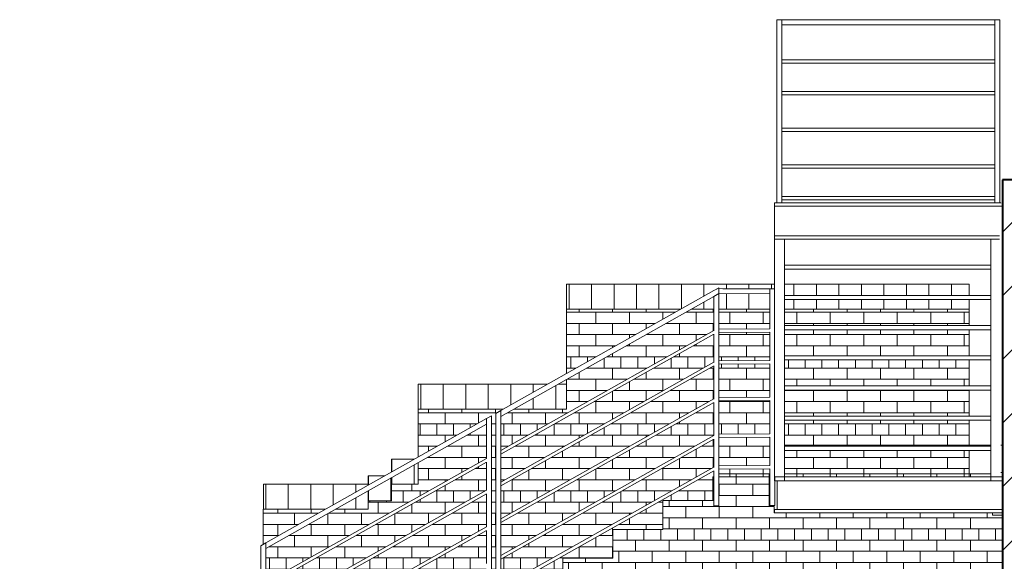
# Model space of a CAD drawing. Header units: millimetres. Extents: x 67877 to 166263, y -957 to 33454.
# Tile 26 of 98: x 71731 to 77641, y 4547 to 7796. Entities that reach past the tile are written whole.
import ezdxf

# ---------------------------------------------------------------- set-up
doc = ezdxf.new("R2010")
doc.units = ezdxf.units.MM
doc.linetypes.add('Wipeout_Contour', pattern=[1000, 0, -1000])
for name, color, linetype, lineweight in [('0_Nr_pióra__1', 7, 'Continuous', 13), ('0_Nr_pióra__102', 9, 'Continuous', 5), ('0_Nr_pióra__2', 8, 'Continuous', 5), ('0_Nr_pióra__61', 251, 'Continuous', 13), ('inw_schody zewnętrzne_Nr_pióra__1', 7, 'Continuous', 13), ('inw_schody zewnętrzne_Nr_pióra__2', 8, 'Continuous', 5), ('inw_schody zewnętrzne_Nr_pióra__27', 7, 'Continuous', 40)]:
    doc.layers.add(name, color=color, linetype=linetype, lineweight=lineweight)
doc.layers.add('inw_schody zewnętrzne', color=7, linetype='Continuous')

msp = doc.modelspace()

# ---------------------------------------------------------------- hatches: boundary and pattern name
at = {"layer": '0_Nr_pióra__102', "linetype": 'Continuous'}
h = msp.add_hatch(dxfattribs=at)
h.set_pattern_fill('Bloczki_ceramiczne_0004', color=256, style=0, pattern_type=2)
h.set_pattern_definition([(90, (75162.86, 6134.6), (-135, 0), [])])
h.paths.add_polyline_path([(75013.297, 6059.615), (77430.094, 6059.583), (77430.094, 6209.581), (75013.297, 6209.581)])
h = msp.add_hatch(dxfattribs=at)
h.set_pattern_fill('Cegła___wiązanie_pospoli_00', color=256, style=0, pattern_type=2)
h.set_pattern_definition([(0, (74686.48, 4701.155), (0, 67), []), (90, (74686.48, 4701.16), (-201, 0), [67, -67]), (90, (74786.98, 4768.16), (-201, 0), [67, -201, 67, -67]), (90, (74736.73, 4902.16), (-100.5, 0), [67, -335])])
h.paths.add_polyline_path([(71730.689, 4339.615), (71730.689, 3353.675), (73192.628, 3353.675), (73193.425, 3527.392), (73490.572, 3527.392), (73490.572, 3700.392), (73790.572, 3700.392), (73790.572, 3873.392), (74090.572, 3873.392), (74090.572, 4046.392), (74390.572, 4046.392), (74390.572, 4219.392), (74690.572, 4219.392), (74690.572, 4392.392), (74990.572, 4392.392), (74990.572, 4565.392), (75290.572, 4565.392), (75290.572, 4738.392), (75590.572, 4738.392), (75590.572, 4911.392), (75896.803, 4911.392), (75896.803, 5053.956), (77430.189, 5053.956), (77430.094, 6059.581), (76305.455, 6059.581), (76305.455, 5663.887), (76275.455, 5663.887), (76275.455, 6059.581), (75013.348, 6059.581), (75013.348, 5459.581), (74123.372, 5459.581), (74123.372, 5009.581), (73963.332, 5009.581), (73963.332, 4909.581), (73823.344, 4909.581), (73823.344, 4859.581), (73192.698, 4859.581), (73190.458, 4339.615)])
h = msp.add_hatch(dxfattribs=at)
h.set_pattern_fill('Bloczki_ceramiczne_0004', color=256, style=0, pattern_type=2)
h.set_pattern_definition([(90, (74272.88, 5534.56), (-135, 0), [])])
h.paths.add_polyline_path([(74123.32, 5609.546), (74123.32, 5459.581), (74993.42, 5459.581), (75013.348, 5459.581), (75013.348, 5609.546)])
h = msp.add_hatch(dxfattribs=at)
h.set_pattern_fill('Bloczki_ceramiczne_0004', color=256, style=0, pattern_type=2)
h.set_pattern_definition([(90, (73963.33, 5109.58), (-135, 0), [])])
h.paths.add_polyline_path([(73963.332, 5009.615), (74123.372, 5009.581), (74123.32, 5159.581), (73963.332, 5159.581)])
h = msp.add_hatch(dxfattribs=at)
h.set_pattern_fill('Bloczki_ceramiczne_0004', color=256, style=0, pattern_type=2)
h.set_pattern_definition([(90, (73823.34, 5034.96), (-135, 0), [])])
h.paths.add_polyline_path([(73823.344, 4909.615), (73963.332, 4909.615), (73963.332, 5059.581), (73823.344, 5059.581)])
h = msp.add_hatch(dxfattribs=at)
h.set_pattern_fill('Cegła___wiązanie_pospoli_00', color=256, style=0, pattern_type=2)
h.set_pattern_definition([(0, (75829.41, 4071.236), (0, 67), []), (90, (75829.4, 4071.24), (-201, 0), [67, -67]), (90, (75929.9, 4138.24), (-201, 0), [67, -201, 67, -67]), (90, (75879.66, 4272.24), (-100.5, 0), [67, -335])])
h.paths.add_polyline_path([(74019.7, 3873.392), (74285.619, 3681.97), (74285.619, 3069.742), (74305.675, 3069.742), (74305.675, 3667.93), (75160.23, 3069.742), (75160.23, 3759.581), (76260.195, 3759.581), (76260.195, 4359.581), (77630.187, 4359.581), (77630.126, 4823.519), (77570.455, 4823.519), (77570.455, 5072.73), (76320.455, 5072.73), (76320.455, 4838.956), (76259.02, 4838.956), (76259.31, 4876.258), (76229.001, 4875.969), (76229.001, 5072.73), (75926.805, 5072.73), (75926.572, 4879.504), (75896.496, 4879.216), (75896.496, 4911.392), (75590.457, 4911.392), (75590.457, 4738.392), (75290.457, 4738.392), (75290.457, 4565.392), (74990.457, 4565.392), (74990.457, 4392.392), (74690.457, 4392.392), (74690.457, 4219.392), (74617.711, 4219.392), (74617.711, 4039.962), (74587.711, 4039.962), (74587.689, 4219.392), (74562.326, 4219.392), (74562.339, 4039.962), (74532.306, 4039.962), (74532.306, 4219.392), (74390.457, 4219.392), (74390.457, 4046.392), (74090.457, 4046.392), (74090.457, 3873.392)])
h = msp.add_hatch(dxfattribs=at)
h.set_pattern_fill('Bloczki_ceramiczne_0004', color=256, style=0, pattern_type=2)
h.set_pattern_definition([(90, (73342.91, 4934.56), (-135, 0), [])])
h.paths.add_polyline_path([(73193.344, 5009.546), (73193.344, 4859.581), (73823.344, 4859.581), (73823.344, 5009.546)])

# ---------------------------------------------------------------- linework, layer by layer
at = {"layer": '0_Nr_pióra__2', "linetype": 'Continuous', "flags": 128}
for points in [[(75013.297, 6059.615), (77430.094, 6059.583), (77430.094, 6209.581), (75013.297, 6209.581)], [(74123.32, 5609.546), (74123.32, 5459.581), (74993.42, 5459.581), (75013.348, 5459.581), (75013.348, 5609.546)], [(73963.332, 5009.615), (74123.372, 5009.581), (74123.32, 5159.581), (73963.332, 5159.581)], [(73823.344, 4909.615), (73963.332, 4909.615), (73963.332, 5059.581), (73823.344, 5059.581)], [(73193.344, 5009.546), (73193.344, 4859.581), (73823.344, 4859.581), (73823.344, 5009.546)]]:
    msp.add_lwpolyline(points, close=True, dxfattribs=at)
for points in [[(74990.572, 4392.392), (74990.572, 4565.392), (75290.572, 4565.392), (75290.572, 4738.392), (75590.572, 4738.392), (75590.572, 4911.392), (75896.803, 4911.392), (75896.803, 5053.956), (77430.189, 5053.956), (77430.094, 6059.581), (76305.455, 6059.581), (76305.455, 5663.887), (76275.455, 5663.887), (76275.455, 6059.581), (75013.348, 6059.581), (75013.348, 5459.581), (74123.372, 5459.581), (74123.372, 5009.581), (73963.332, 5009.581), (73963.332, 4909.581), (73823.344, 4909.581), (73823.344, 4859.581), (73192.698, 4859.581), (73190.458, 4339.615)], [(77630.187, 4359.581), (77630.126, 4823.519), (77570.455, 4823.519), (77570.455, 5072.73), (76320.455, 5072.73), (76320.455, 4838.956), (76259.02, 4838.956), (76259.31, 4876.258), (76229.001, 4875.969), (76229.001, 5072.73), (75926.805, 5072.73), (75926.572, 4879.504), (75896.496, 4879.216), (75896.496, 4911.392), (75590.457, 4911.392), (75590.457, 4738.392), (75290.457, 4738.392), (75290.457, 4565.392), (74990.457, 4565.392), (74990.457, 4392.392)]]:
    msp.add_lwpolyline(points, dxfattribs=at)

# ---------------------------------------------------------------- wipeouts: each hides what was drawn before it
at = {"linetype": 'Wipeout_Contour', "ltscale": 3060859.838434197}
msp.add_wipeout([(76290.714, 7766.011), (77583.508, 7766.011), (77583.508, 7796.011), (76290.714, 7796.011)], dxfattribs=at)
at = {"linetype": 'Wipeout_Contour', "ltscale": 3060869.555542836}
msp.add_wipeout([(76305.714, 6926.011), (76305.714, 6906.011), (77583.508, 6906.011), (77583.508, 6926.011)], dxfattribs=at)
at = {"linetype": 'Wipeout_Contour', "ltscale": 3058159.487940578}
msp.add_wipeout([(76260.714, 6698.198), (76260.714, 6696.011), (76275.714, 6696.011), (76275.714, 6698.198)], dxfattribs=at)
at = {"linetype": 'Wipeout_Contour', "ltscale": 3058339.485715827}
msp.add_wipeout([(76305.714, 6698.198), (76305.714, 6696.011), (76320.714, 6696.011), (76320.714, 6698.198)], dxfattribs=at)
at = {"linetype": 'Wipeout_Contour', "ltscale": 3063375.011174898}
msp.add_wipeout([(77560.714, 6696.011), (77583.508, 6696.011), (77583.508, 6698.198), (77560.714, 6698.198)], dxfattribs=at)
at = {"linetype": 'Wipeout_Contour', "ltscale": 3063555.008892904}
msp.add_wipeout([(77613.508, 6698.198), (77613.508, 6696.011), (77620.714, 6696.011), (77620.714, 6698.198)], dxfattribs=at)
at = {"linetype": 'Wipeout_Contour', "ltscale": 4587367.880165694}
msp.add_wipeout([(76290.714, 6481.011), (76260.714, 6481.011), (76260.714, 6478.833), (76320.714, 6478.833), (76320.714, 6479.9), (76290.714, 6479.9)], dxfattribs=at)
at = {"linetype": 'Wipeout_Contour', "ltscale": 4595167.793025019}
msp.add_wipeout([(77560.714, 6478.833), (77620.714, 6478.833), (77620.714, 6481.011), (77590.714, 6481.011), (77590.714, 6479.9), (77560.714, 6479.9)], dxfattribs=at)
at = {"linetype": 'Wipeout_Contour', "ltscale": 6121684.163128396}
msp.add_wipeout([(76290.714, 6298.789), (77590.714, 6298.789), (77590.714, 6308.17), (77560.714, 6308.17), (77560.714, 6323.789), (76320.714, 6323.789), (76320.714, 6308.17), (76290.714, 6308.17)], dxfattribs=at)

# ---------------------------------------------------------------- next in the draw order: wipeouts: each hides what was drawn before it
at = {"linetype": 'Wipeout_Contour', "ltscale": 3060865.624439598}
msp.add_wipeout([(76305.714, 6736.011), (76305.714, 6716.011), (77583.508, 6716.011), (77583.508, 6736.011)], dxfattribs=at)
at = {"linetype": 'Wipeout_Contour', "ltscale": 3058159.471530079}
msp.add_wipeout([(76260.714, 6500.811), (76277.614, 6500.811), (76277.614, 6502.963), (76260.714, 6502.963)], dxfattribs=at)
at = {"linetype": 'Wipeout_Contour', "ltscale": 3056664.12164975}
msp.add_wipeout([(75896.814, 6179.22), (75896.803, 6179.22), (75896.803, 6170.922), (75896.814, 6170.922)], dxfattribs=at)
at = {"linetype": 'Wipeout_Contour', "ltscale": 6121677.808347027}
msp.add_wipeout([(76290.714, 6117.678), (77590.714, 6117.678), (77590.714, 6127.059), (77560.714, 6127.059), (77560.714, 6142.678), (76320.714, 6142.678), (76320.714, 6127.059), (76290.714, 6127.059)], dxfattribs=at)
at = {"linetype": 'Wipeout_Contour', "ltscale": 6121671.796485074}
msp.add_wipeout([(76290.714, 5945.948), (76290.714, 5936.567), (77590.714, 5936.567), (77590.714, 5945.948), (77560.714, 5945.948), (77560.714, 5961.567), (76320.714, 5961.567), (76320.714, 5945.948)], dxfattribs=at)
at = {"linetype": 'Wipeout_Contour', "ltscale": 6121666.127504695}
msp.add_wipeout([(76290.714, 5764.837), (76290.714, 5755.456), (77590.714, 5755.456), (77590.714, 5764.837), (77560.714, 5764.837), (77560.714, 5780.456), (76320.714, 5780.456), (76320.714, 5764.837)], dxfattribs=at)
at = {"linetype": 'Wipeout_Contour', "ltscale": 2292491.368309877}
msp.add_wipeout([(75896.803, 5719.443), (75896.812, 5522.396), (75896.812, 5719.448)], dxfattribs=at)
at = {"linetype": 'Wipeout_Contour', "ltscale": 3053122.071368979}
msp.add_wipeout([(75013.492, 5639.553), (75013.441, 5639.525), (75013.441, 5616.011), (75013.492, 5616.011)], dxfattribs=at)
at = {"linetype": 'Wipeout_Contour', "ltscale": 6121660.801484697}
msp.add_wipeout([(76290.714, 5574.345), (77590.714, 5574.345), (77590.714, 5583.726), (77560.714, 5583.726), (77560.714, 5599.345), (76320.714, 5599.345), (76320.714, 5583.726), (76290.714, 5583.726)], dxfattribs=at)
at = {"linetype": 'Wipeout_Contour', "ltscale": 3051410.800768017}
msp.add_wipeout([(74587.949, 4134.575), (74587.97, 4134.581), (74587.97, 5434.581), (74587.949, 5434.575)], dxfattribs=at)
at = {"linetype": 'Wipeout_Contour', "ltscale": 6121655.818425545}
msp.add_wipeout([(76290.714, 5402.615), (76290.714, 5393.233), (77590.714, 5393.233), (77590.714, 5402.615), (77560.714, 5402.615), (77560.714, 5418.233), (76320.714, 5418.233), (76320.714, 5402.615)], dxfattribs=at)
at = {"linetype": 'Wipeout_Contour', "ltscale": 6121651.17821208}
msp.add_wipeout([(76290.714, 5221.503), (76290.714, 5212.122), (77590.714, 5212.122), (77590.714, 5221.503), (77560.714, 5221.503), (77560.714, 5237.122), (76320.714, 5237.122), (76320.714, 5221.503)], dxfattribs=at)
at = {"linetype": 'Wipeout_Contour', "ltscale": 3045766.069009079}
msp.add_wipeout([(73177.645, 4641.152), (73177.624, 4641.147), (73177.628, 4464.175), (73177.645, 4464.163)], dxfattribs=at)

# ---------------------------------------------------------------- next in the draw order: wipeouts: each hides what was drawn before it
at = {"linetype": 'Wipeout_Contour', "ltscale": 3063493.167196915}
msp.add_wipeout([(77583.508, 6696.011), (77613.508, 6696.011), (77613.508, 7796.011), (77583.508, 7796.011)], dxfattribs=at)
at = {"linetype": 'Wipeout_Contour', "ltscale": 3058161.131126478}
msp.add_wipeout([(76260.714, 6502.963), (76277.614, 6502.963), (76277.614, 6671.211), (76260.714, 6671.211)], dxfattribs=at)
at = {"linetype": 'Wipeout_Contour', "ltscale": 24507054.29848773}
msp.add_wipeout([(77560.714, 5029.944), (77620.714, 5029.944), (77620.714, 6478.833), (77560.714, 6478.833), (77560.714, 6308.17), (77590.714, 6308.17), (77590.714, 6298.789), (77560.714, 6298.789), (77560.714, 6127.059), (77590.714, 6127.059), (77590.714, 6117.678), (77560.714, 6117.678), (77560.714, 5945.948), (77590.714, 5945.948), (77590.714, 5936.567), (77560.714, 5936.567), (77560.714, 5764.837), (77590.714, 5764.837), (77590.714, 5755.456), (77560.714, 5755.456), (77560.714, 5583.726), (77590.714, 5583.726), (77590.714, 5574.345), (77560.714, 5574.345), (77560.714, 5402.615), (77590.714, 5402.615), (77590.714, 5393.233), (77560.714, 5393.233), (77560.714, 5221.503), (77590.714, 5221.503), (77590.714, 5212.122), (77560.714, 5212.122)], dxfattribs=at)
at = {"linetype": 'Wipeout_Contour', "ltscale": 2292489.052755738}
msp.add_wipeout([(75896.812, 5499.448), (75896.803, 5499.443), (75896.812, 5302.396)], dxfattribs=at)

# ---------------------------------------------------------------- next in the draw order: linework, layer by layer
at = {"layer": '0_Nr_pióra__2', "linetype": 'Continuous'}
for p, q in [((77583.508, 7796.011), (77613.508, 7796.011)), ((77583.508, 7766.011), (77583.508, 7796.011)), ((77560.714, 6698.198), (77583.508, 6698.198)), ((77560.714, 6479.9), (77560.714, 6478.833)), ((77560.714, 6127.059), (77560.714, 6298.789)), ((77560.714, 5945.948), (77560.714, 6117.678)), ((77560.714, 5764.837), (77560.714, 5936.567)), ((77560.714, 5583.726), (77560.714, 5755.456)), ((77560.714, 5402.615), (77560.714, 5574.345)), ((77560.714, 5221.503), (77560.714, 5393.233))]:
    msp.add_line(p, q, dxfattribs=at)

# ---------------------------------------------------------------- next in the draw order: wipeouts: each hides what was drawn before it
at = {"linetype": 'Wipeout_Contour', "ltscale": 4587399.041684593}
msp.add_wipeout([(76290.714, 7796.011), (76275.714, 7796.011), (76275.714, 6696.011), (76305.714, 6696.011), (76305.714, 7766.011), (76290.714, 7766.011)], dxfattribs=at)
at = {"linetype": 'Wipeout_Contour', "ltscale": 25995336.72855144}
msp.add_wipeout([(76260.714, 6478.833), (76260.714, 5053.956), (76262.412, 5053.956), (76262.412, 5029.944), (76320.714, 5029.944), (76320.714, 5212.122), (76290.714, 5212.122), (76290.714, 5221.503), (76320.714, 5221.503), (76320.714, 5393.233), (76290.714, 5393.233), (76290.714, 5402.615), (76320.714, 5402.615), (76320.714, 5574.345), (76290.714, 5574.345), (76290.714, 5583.726), (76320.714, 5583.726), (76320.714, 5755.456), (76290.714, 5755.456), (76290.714, 5764.837), (76320.714, 5764.837), (76320.714, 5936.567), (76290.714, 5936.567), (76290.714, 5945.948), (76320.714, 5945.948), (76320.714, 6117.678), (76290.714, 6117.678), (76290.714, 6127.059), (76320.714, 6127.059), (76320.714, 6298.789), (76290.714, 6298.789), (76290.714, 6308.17), (76320.714, 6308.17), (76320.714, 6478.833)], dxfattribs=at)
at = {"linetype": 'Wipeout_Contour', "ltscale": 3056648.365204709}
msp.add_wipeout([(75896.812, 5279.448), (75896.803, 5279.443), (75896.812, 5112.396), (75896.814, 4879.22)], dxfattribs=at)

# ---------------------------------------------------------------- next in the draw order: linework, layer by layer
at = {"layer": '0_Nr_pióra__2', "linetype": 'Continuous'}
for p, q in [((76275.714, 7796.011), (76305.714, 7796.011)), ((76275.714, 6698.198), (76275.714, 7796.011)), ((77583.508, 7796.011), (76305.714, 7796.011)), ((76305.714, 7766.011), (76305.714, 7796.011)), ((77583.508, 7766.011), (76305.714, 7766.011)), ((77583.508, 6926.011), (76305.714, 6926.011)), ((77583.508, 6906.011), (76305.714, 6906.011)), ((76260.714, 6478.833), (76260.714, 6698.198)), ((76260.714, 6698.198), (76260.714, 6696.011)), ((76260.714, 6698.198), (76275.714, 6698.198)), ((77583.508, 6736.011), (76305.714, 6736.011)), ((77583.508, 6716.011), (76305.714, 6716.011)), ((76260.714, 6502.963), (76260.714, 6500.811)), ((76260.714, 6481.011), (76260.714, 6478.833)), ((76320.714, 6479.9), (76320.714, 6478.833)), ((76320.714, 6323.789), (77560.714, 6323.789)), ((76320.714, 6298.789), (77560.714, 6298.789)), ((76320.714, 6127.059), (76320.714, 6298.789)), ((76320.714, 6142.678), (77560.714, 6142.678)), ((76320.714, 6117.678), (77560.714, 6117.678)), ((76320.714, 5945.948), (76320.714, 6117.678)), ((76320.714, 5961.567), (77560.714, 5961.567)), ((76320.714, 5936.567), (77560.714, 5936.567)), ((76320.714, 5764.837), (76320.714, 5936.567)), ((76320.714, 5780.456), (77560.714, 5780.456)), ((76320.714, 5755.456), (77560.714, 5755.456)), ((76320.714, 5583.726), (76320.714, 5755.456)), ((76320.714, 5599.345), (77560.714, 5599.345)), ((76320.714, 5574.345), (77560.714, 5574.345)), ((76320.714, 5402.615), (76320.714, 5574.345)), ((76320.714, 5418.233), (77560.714, 5418.233)), ((76320.714, 5393.233), (77560.714, 5393.233)), ((76320.714, 5221.503), (76320.714, 5393.233)), ((76320.714, 5237.122), (77560.714, 5237.122)), ((76320.714, 5212.122), (77560.714, 5212.122))]:
    msp.add_line(p, q, dxfattribs=at)
at = {"layer": 'inw_schody zewnętrzne_Nr_pióra__2', "linetype": 'Continuous'}
msp.add_line((76320.714, 5243.956), (77560.714, 5243.956), dxfattribs=at)

# ---------------------------------------------------------------- next in the draw order: wipeouts: each hides what was drawn before it
at = {"linetype": 'Wipeout_Contour', "ltscale": 3060883.940416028}
msp.add_wipeout([(76305.714, 7556.011), (76305.714, 7536.011), (77583.508, 7536.011), (77583.508, 7556.011)], dxfattribs=at)
at = {"linetype": 'Wipeout_Contour', "ltscale": 3060879.383629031}
msp.add_wipeout([(76305.714, 7366.011), (76305.714, 7346.011), (77583.508, 7346.011), (77583.508, 7366.011)], dxfattribs=at)
at = {"linetype": 'Wipeout_Contour', "ltscale": 3060874.343089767}
msp.add_wipeout([(76305.714, 7146.011), (76305.714, 7126.011), (77583.508, 7126.011), (77583.508, 7146.011)], dxfattribs=at)
at = {"linetype": 'Wipeout_Contour', "ltscale": 3057425.47317957}
msp.add_wipeout([(75926.823, 6149.503), (76247.694, 6152.545), (76247.41, 6182.544), (75926.823, 6179.505)], dxfattribs=at)
at = {"linetype": 'Wipeout_Contour', "ltscale": 3057391.270882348}
msp.add_wipeout([(75926.823, 5939.505), (75926.823, 5919.504), (76232.41, 5922.401), (76232.41, 5942.402)], dxfattribs=at)
at = {"linetype": 'Wipeout_Contour', "ltscale": 3057388.314812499}
msp.add_wipeout([(76232.41, 5752.402), (75926.823, 5749.505), (75926.823, 5729.504), (76232.41, 5732.401)], dxfattribs=at)
at = {"linetype": 'Wipeout_Contour', "ltscale": 3057385.12790831}
msp.add_wipeout([(75926.823, 5529.505), (75926.823, 5509.504), (76232.41, 5512.401), (76232.41, 5532.402)], dxfattribs=at)
at = {"linetype": 'Wipeout_Contour', "ltscale": 3057382.194336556}
msp.add_wipeout([(75926.823, 5309.505), (75926.823, 5289.504), (76232.41, 5292.401), (76232.41, 5312.402)], dxfattribs=at)
at = {"linetype": 'Wipeout_Contour', "ltscale": 3057379.864629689}
msp.add_wipeout([(75926.823, 5119.505), (75926.823, 5099.504), (76232.41, 5102.401), (76232.41, 5122.402)], dxfattribs=at)

# ---------------------------------------------------------------- next in the draw order: linework, layer by layer
at = {"layer": '0_Nr_pióra__2', "linetype": 'Continuous'}
for p, q in [((76305.714, 6698.198), (76305.714, 7766.011)), ((77583.508, 6698.198), (77583.508, 7766.011)), ((77583.508, 7556.011), (76305.714, 7556.011)), ((77583.508, 7536.011), (76305.714, 7536.011)), ((77583.508, 7366.011), (76305.714, 7366.011)), ((77583.508, 7346.011), (76305.714, 7346.011)), ((77583.508, 7146.011), (76305.714, 7146.011)), ((77583.508, 7126.011), (76305.714, 7126.011))]:
    msp.add_line(p, q, dxfattribs=at)

# ---------------------------------------------------------------- next in the draw order: wipeouts: each hides what was drawn before it
at = {"linetype": 'Wipeout_Contour', "ltscale": 2292513.631436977}
msp.add_wipeout([(75896.814, 6170.922), (75911.818, 6179.362), (75896.814, 6179.22)], dxfattribs=at)
at = {"linetype": 'Wipeout_Contour', "ltscale": 10702989.44358767}
msp.add_wipeout([(76232.401, 6152.4), (76232.41, 5942.402), (76232.401, 5922.401), (76232.41, 5752.402), (76232.401, 5732.401), (76232.41, 5532.402), (76232.401, 5512.401), (76232.41, 5312.402), (76232.401, 5292.401), (76232.41, 5122.402), (76232.401, 5102.401), (76232.401, 4882.402), (76232.412, 4882.402), (76232.412, 6152.4)], dxfattribs=at)

# ---------------------------------------------------------------- next in the draw order: wipeouts: each hides what was drawn before it
at = {"linetype": 'Wipeout_Contour', "ltscale": 4585091.186216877}
msp.add_wipeout([(75896.814, 4879.22), (75926.814, 4879.505), (75926.814, 6179.505), (75911.818, 6179.362), (75926.527, 6153.216), (75896.814, 6136.5)], dxfattribs=at)
at = {"linetype": 'Wipeout_Contour', "ltscale": 6116141.819026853}
msp.add_wipeout([(76247.694, 6152.545), (76232.412, 6152.4), (76232.412, 4882.402), (76262.412, 4882.686), (76262.412, 5053.956), (76260.714, 5053.956), (76260.714, 6182.67), (76247.41, 6182.544)], dxfattribs=at)

# ---------------------------------------------------------------- next in the draw order: linework, layer by layer
at = {"layer": '0_Nr_pióra__2', "linetype": 'Continuous'}
for p, q in [((76232.401, 5942.402), (76232.412, 6182.402)), ((76232.412, 6182.402), (76260.714, 6182.67)), ((76247.411, 6182.377), (76247.41, 6182.544)), ((76232.401, 5752.402), (76232.401, 5922.401)), ((76232.401, 5532.402), (76232.401, 5732.401)), ((76232.401, 5312.402), (76232.401, 5512.401)), ((76232.401, 5122.402), (76232.401, 5292.401))]:
    msp.add_line(p, q, dxfattribs=at)

# ---------------------------------------------------------------- next in the draw order: wipeouts: each hides what was drawn before it
at = {"linetype": 'Wipeout_Contour', "ltscale": 3054145.417021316}
msp.add_wipeout([(75911.818, 6179.362), (74617.97, 5451.459), (74617.97, 5417.037), (75926.527, 6153.216)], dxfattribs=at)
at = {"linetype": 'Wipeout_Contour', "ltscale": 3054087.316581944}
msp.add_wipeout([(74617.97, 4392.934), (74617.97, 4369.986), (75896.812, 5089.448), (75896.812, 5112.396)], dxfattribs=at)
at = {"linetype": 'Wipeout_Contour', "ltscale": 3060842.380788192}
msp.add_wipeout([(76260.714, 5029.156), (77630.186, 5029.156), (77630.186, 5053.956), (76260.714, 5053.956)], dxfattribs=at)

# ---------------------------------------------------------------- next in the draw order: wipeouts: each hides what was drawn before it
at = {"linetype": 'Wipeout_Contour', "ltscale": 3054100.813781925}
msp.add_wipeout([(74617.949, 5451.453), (74617.97, 5451.459), (75896.814, 6170.922), (75896.803, 6170.922)], dxfattribs=at)
at = {"linetype": 'Wipeout_Contour', "ltscale": 2291205.373690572}
msp.add_wipeout([(74617.97, 4392.934), (75896.814, 5112.396), (75896.802, 5112.394)], dxfattribs=at)
at = {"linetype": 'Wipeout_Contour', "ltscale": 3060875.112704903}
msp.add_wipeout([(76277.614, 4858.756), (77630.186, 4858.756), (77630.186, 5029.156), (76277.614, 5029.156)], dxfattribs=at)

# ---------------------------------------------------------------- next in the draw order: linework, layer by layer
at = {"layer": '0_Nr_pióra__2', "linetype": 'Continuous'}
for p, q in [((76260.714, 5053.956), (76260.714, 6478.833)), ((76320.714, 5029.944), (76320.714, 6478.833)), ((77560.714, 5029.944), (77560.714, 6478.833)), ((76320.714, 5029.944), (76320.714, 5212.122)), ((77560.714, 5029.944), (77560.714, 5212.122)), ((76260.714, 5029.156), (76260.714, 5053.956)), ((76262.412, 5029.944), (76320.714, 5029.944))]:
    msp.add_line(p, q, dxfattribs=at)

# ---------------------------------------------------------------- next in the draw order: wipeouts: each hides what was drawn before it
at = {"linetype": 'Wipeout_Contour', "ltscale": 3054089.280430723}
msp.add_wipeout([(75896.812, 5302.396), (74617.97, 4582.934), (74617.97, 4559.986), (75896.812, 5279.448)], dxfattribs=at)
at = {"linetype": 'Wipeout_Contour', "ltscale": 3060840.283150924}
msp.add_wipeout([(76260.714, 4838.956), (77630.186, 4838.956), (77630.186, 4858.756), (76260.714, 4858.756)], dxfattribs=at)

# ---------------------------------------------------------------- next in the draw order: linework, layer by layer
at = {"layer": '0_Nr_pióra__2', "linetype": 'Continuous'}
for p, q in [((76232.401, 4882.402), (76232.401, 5102.401)), ((76262.412, 4882.686), (76262.412, 5053.956)), ((76277.614, 4858.756), (76277.614, 5029.156)), ((76232.412, 4882.402), (76262.412, 4882.686)), ((76260.714, 4838.956), (76260.714, 4858.756))]:
    msp.add_line(p, q, dxfattribs=at)

# ---------------------------------------------------------------- next in the draw order: wipeouts: each hides what was drawn before it
at = {"linetype": 'Wipeout_Contour', "ltscale": 2291206.944381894}
msp.add_wipeout([(74617.97, 4582.934), (75896.814, 5302.396), (75896.802, 5302.394)], dxfattribs=at)
at = {"linetype": 'Wipeout_Contour', "ltscale": 4600467.547048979}
msp.add_wipeout([(79924.544, 716.011), (79924.544, 7226.011), (77866.79, 7226.011), (77866.79, 6836.011), (77630.186, 6839.023), (77630.186, 716.011)], dxfattribs=at).dxf.layer = 'inw_schody zewnętrzne'

# ---------------------------------------------------------------- next in the draw order: hatches: boundary and pattern name
at = {"layer": 'inw_schody zewnętrzne_Nr_pióra__1', "linetype": 'Continuous'}
h = msp.add_hatch(dxfattribs=at)
h.set_pattern_fill('Bloczki_ceramiczne_0004', color=256, style=0, pattern_type=2)
h.set_pattern_definition([(45, (51469.33, 7089.58), (-190.9188, 190.9188), [])])
h.paths.add_polyline_path([(79924.544, 716.011), (79924.544, 7226.011), (77866.79, 7226.011), (77866.79, 6836.011), (77630.186, 6839.023), (77630.186, 716.011)])

# ---------------------------------------------------------------- next in the draw order: linework, layer by layer
at = {"layer": '0_Nr_pióra__2', "linetype": 'Continuous'}
for p, q in [((77613.508, 6696.011), (77613.508, 7796.011)), ((76270.07, 6698.198), (77620.714, 6698.198)), ((77613.508, 6698.198), (77620.714, 6698.198)), ((77620.714, 6698.198), (77620.714, 6696.011)), ((76260.714, 6678.198), (77630.186, 6678.198)), ((76260.714, 6498.833), (77611.706, 6498.833)), ((76260.714, 6478.833), (77611.706, 6478.833)), ((77630.186, 5053.956), (76260.714, 5053.956)), ((77630.186, 5029.156), (76260.714, 5029.156)), ((77560.714, 5029.944), (77620.714, 5029.944)), ((77620.714, 5079.161), (77630.186, 5079.161)), ((77630.186, 4858.756), (76260.714, 4858.756)), ((77630.186, 4838.956), (76260.714, 4838.956))]:
    msp.add_line(p, q, dxfattribs=at)
at = {"layer": '0_Nr_pióra__61', "linetype": 'Continuous'}
for p, q in [((75290.716, 4738.392), (75590.716, 4738.392)), ((75290.716, 4565.392), (75290.716, 4738.392)), ((74990.716, 4565.392), (75290.716, 4565.392)), ((74990.716, 4392.392), (74990.716, 4565.392))]:
    msp.add_line(p, q, dxfattribs=at)
at = {"layer": 'inw_schody zewnętrzne_Nr_pióra__2', "linetype": 'Continuous'}
msp.add_line((77620.714, 5243.956), (77630.186, 5243.956), dxfattribs=at)
at = {"layer": 'inw_schody zewnętrzne_Nr_pióra__27', "linetype": 'Continuous'}
for p, q in [((77866.79, 6836.011), (77630.186, 6836.011)), ((77630.186, 6836.011), (77630.186, 716.011))]:
    msp.add_line(p, q, dxfattribs=at)

# ---------------------------------------------------------------- next in the draw order: wipeouts: each hides what was drawn before it
at = {"linetype": 'Wipeout_Contour', "ltscale": 3054091.790651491}
msp.add_wipeout([(75896.812, 5522.396), (74617.97, 4802.934), (74617.97, 4779.986), (75896.812, 5499.448)], dxfattribs=at)

# ---------------------------------------------------------------- next in the draw order: wipeouts: each hides what was drawn before it
at = {"linetype": 'Wipeout_Contour', "ltscale": 2291208.940239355}
msp.add_wipeout([(74617.97, 4802.934), (75896.814, 5522.396), (75896.802, 5522.394)], dxfattribs=at)

# ---------------------------------------------------------------- next in the draw order: linework, layer by layer
at = {"layer": '0_Nr_pióra__61', "linetype": 'Continuous'}
msp.add_line((75590.716, 4738.392), (75590.716, 4911.392), dxfattribs=at)

# ---------------------------------------------------------------- next in the draw order: wipeouts: each hides what was drawn before it
at = {"linetype": 'Wipeout_Contour', "ltscale": 3054094.554403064}
msp.add_wipeout([(75896.812, 5742.396), (74617.97, 5022.934), (74617.97, 4999.986), (75896.812, 5719.448)], dxfattribs=at)

# ---------------------------------------------------------------- next in the draw order: wipeouts: each hides what was drawn before it
at = {"linetype": 'Wipeout_Contour', "ltscale": 2291211.124363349}
msp.add_wipeout([(74617.97, 5022.934), (75896.812, 5742.398), (75896.802, 5742.394)], dxfattribs=at)

# ---------------------------------------------------------------- next in the draw order: wipeouts: each hides what was drawn before it
at = {"linetype": 'Wipeout_Contour', "ltscale": 3054097.145366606}
msp.add_wipeout([(74617.97, 5212.934), (74617.97, 5189.986), (75896.812, 5909.448), (75896.812, 5932.396)], dxfattribs=at)
at = {"linetype": 'Wipeout_Contour', "ltscale": 4584970.196561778}
msp.add_wipeout([(75896.802, 4870.921), (75896.823, 4870.927), (75896.823, 4879.22), (75896.812, 4879.22), (75896.812, 5089.448), (75896.802, 5089.442)], dxfattribs=at)

# ---------------------------------------------------------------- next in the draw order: wipeouts: each hides what was drawn before it
at = {"linetype": 'Wipeout_Contour', "ltscale": 2291213.167053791}
msp.add_wipeout([(75896.802, 5932.394), (74617.97, 5212.934), (75896.814, 5932.398)], dxfattribs=at)

# ---------------------------------------------------------------- next in the draw order: wipeouts: each hides what was drawn before it
at = {"linetype": 'Wipeout_Contour', "ltscale": 3056658.398527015}
msp.add_wipeout([(75896.802, 5909.442), (75896.802, 5742.394), (75896.812, 5742.398), (75896.812, 5909.448)], dxfattribs=at)
at = {"linetype": 'Wipeout_Contour', "ltscale": 3051470.928365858}
msp.add_wipeout([(74587.97, 4134.581), (74617.97, 4151.459), (74617.97, 5451.459), (74587.97, 5434.581)], dxfattribs=at)

# ---------------------------------------------------------------- next in the draw order: wipeouts: each hides what was drawn before it
at = {"linetype": 'Wipeout_Contour', "ltscale": 3056661.75912794}
msp.add_wipeout([(75896.814, 6136.5), (75896.802, 6136.493), (75896.802, 5932.394), (75896.814, 5932.398)], dxfattribs=at)
at = {"linetype": 'Wipeout_Contour', "ltscale": 3051477.464067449}
msp.add_wipeout([(74587.949, 5434.575), (74587.97, 5434.581), (74617.97, 5451.459), (74617.949, 5451.453)], dxfattribs=at)

# ---------------------------------------------------------------- next in the draw order: linework, layer by layer
at = {"layer": '0_Nr_pióra__2', "linetype": 'Continuous'}
for p, q in [((74617.97, 5417.037), (74617.97, 5451.459)), ((74617.97, 4039.962), (74617.97, 5417.037))]:
    msp.add_line(p, q, dxfattribs=at)

# ---------------------------------------------------------------- next in the draw order: wipeouts: each hides what was drawn before it
at = {"linetype": 'Wipeout_Contour', "ltscale": 3056763.764986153}
msp.add_wipeout([(75926.823, 6187.804), (75911.818, 6179.362), (75926.814, 6179.505), (75926.823, 4887.804)], dxfattribs=at)
at = {"linetype": 'Wipeout_Contour', "ltscale": 3048585.925647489}
msp.add_wipeout([(74547.58, 5411.862), (73207.645, 4658.03), (73207.645, 4623.608), (74562.289, 5385.715)], dxfattribs=at)

# ---------------------------------------------------------------- next in the draw order: linework, layer by layer
at = {"layer": '0_Nr_pióra__2', "linetype": 'Continuous'}
for p, q in [((75926.814, 4887.799), (75926.823, 6149.503)), ((75896.814, 6136.5), (74617.674, 5416.871)), ((75896.802, 5932.393), (75896.802, 6136.493)), ((75896.805, 5932.395), (74617.97, 5212.938)), ((76232.41, 5942.402), (75926.823, 5939.505)), ((76232.41, 5922.401), (75926.823, 5919.504)), ((75896.814, 5909.449), (74617.97, 5189.986)), ((75896.802, 5742.393), (75896.802, 5909.442)), ((75896.805, 5742.395), (74617.97, 5022.938)), ((76232.41, 5752.402), (75926.823, 5749.505)), ((75896.814, 5719.449), (74617.97, 4999.986)), ((75896.802, 5522.393), (75896.802, 5719.442)), ((76232.41, 5732.401), (75926.823, 5729.504)), ((75896.805, 5522.395), (74617.97, 4802.938)), ((75896.814, 5499.449), (74617.97, 4779.986)), ((75896.802, 5302.393), (75896.802, 5499.442)), ((76232.41, 5532.402), (75926.823, 5529.505)), ((76232.41, 5512.401), (75926.823, 5509.504)), ((75896.807, 5302.396), (74617.97, 4582.938)), ((75896.814, 5279.449), (74617.97, 4559.986)), ((75896.802, 5112.393), (75896.802, 5279.442)), ((76232.41, 5312.402), (75926.823, 5309.505)), ((76232.41, 5292.401), (75926.823, 5289.504)), ((75896.805, 5112.396), (74617.97, 4392.938)), ((75896.814, 5089.449), (74617.97, 4369.986)), ((75896.823, 4879.22), (75896.802, 5089.442)), ((76232.41, 5122.402), (75926.823, 5119.505)), ((76232.41, 5102.401), (75926.823, 5099.504)), ((75896.823, 4879.22), (75911.818, 4879.362)), ((75911.818, 4879.362), (75926.814, 4879.505)), ((75926.814, 4879.505), (75926.814, 4887.799))]:
    msp.add_line(p, q, dxfattribs=at)
at = {"layer": '0_Nr_pióra__61', "linetype": 'Continuous'}
for p, q in [((75890.716, 4911.392), (75890.716, 5053.956)), ((75890.716, 5053.956), (75896.814, 5053.956)), ((75926.782, 5053.956), (76232.401, 5053.956)), ((75590.716, 4911.392), (75890.716, 4911.392))]:
    msp.add_line(p, q, dxfattribs=at)

# ---------------------------------------------------------------- next in the draw order: wipeouts: each hides what was drawn before it
at = {"linetype": 'Wipeout_Contour', "ltscale": 3056754.282959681}
msp.add_wipeout([(75926.802, 6187.798), (75911.807, 6179.362), (75911.818, 6179.362), (75926.823, 6187.804)], dxfattribs=at)
at = {"linetype": 'Wipeout_Contour', "ltscale": 3048571.341772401}
msp.add_wipeout([(73207.624, 4658.024), (73207.645, 4658.03), (74547.58, 5411.862), (74547.57, 5411.862)], dxfattribs=at)

# ---------------------------------------------------------------- next in the draw order: linework, layer by layer
at = {"layer": '0_Nr_pióra__1', "linetype": 'Continuous'}
msp.add_line((75911.807, 6179.362), (75911.818, 6179.362), dxfattribs=at)
at = {"layer": '0_Nr_pióra__2', "linetype": 'Continuous'}
for p, q in [((75896.803, 6170.922), (74617.97, 5451.465)), ((75926.527, 6153.216), (75896.814, 6136.5)), ((75896.823, 6170.927), (75926.823, 6187.804)), ((76232.412, 6152.4), (75926.801, 6152.874)), ((75926.823, 6179.505), (75926.823, 6187.804)), ((75926.823, 6149.503), (75926.823, 6179.505)), ((76247.741, 6182.377), (75927.132, 6182.873))]:
    msp.add_line(p, q, dxfattribs=at)

# ---------------------------------------------------------------- next in the draw order: wipeouts: each hides what was drawn before it
at = {"linetype": 'Wipeout_Contour', "ltscale": 3049240.689521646}
msp.add_wipeout([(73551.113, 4202.736), (73569.288, 4190.013), (74532.582, 4731.951), (74532.582, 4754.899)], dxfattribs=at)

# ---------------------------------------------------------------- next in the draw order: wipeouts: each hides what was drawn before it
at = {"linetype": 'Wipeout_Contour', "ltscale": 2287407.761195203}
msp.add_wipeout([(73551.113, 4202.736), (74532.582, 4754.899), (74532.564, 4754.894)], dxfattribs=at)

# ---------------------------------------------------------------- next in the draw order: wipeouts: each hides what was drawn before it
at = {"linetype": 'Wipeout_Contour', "ltscale": 3048893.797096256}
msp.add_wipeout([(73376.867, 4324.708), (73395.043, 4311.985), (74532.582, 4951.951), (74532.582, 4974.899)], dxfattribs=at)

# ---------------------------------------------------------------- next in the draw order: wipeouts: each hides what was drawn before it
at = {"linetype": 'Wipeout_Contour', "ltscale": 2287234.895386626}
msp.add_wipeout([(73376.867, 4324.708), (74532.582, 4974.899), (74532.564, 4974.894)], dxfattribs=at)

# ---------------------------------------------------------------- next in the draw order: wipeouts: each hides what was drawn before it
at = {"linetype": 'Wipeout_Contour', "ltscale": 3048594.341352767}
msp.add_wipeout([(73226.383, 4430.047), (73244.558, 4417.324), (74532.582, 5141.951), (74532.582, 5164.899)], dxfattribs=at)

# ---------------------------------------------------------------- next in the draw order: wipeouts: each hides what was drawn before it
at = {"linetype": 'Wipeout_Contour', "ltscale": 2287085.723520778}
msp.add_wipeout([(73226.383, 4430.047), (74532.585, 5164.9), (74532.564, 5164.894)], dxfattribs=at)

# ---------------------------------------------------------------- next in the draw order: wipeouts: each hides what was drawn before it
at = {"linetype": 'Wipeout_Contour', "ltscale": 18307130.22002031}
msp.add_wipeout([(74532.564, 5368.992), (74532.564, 5164.894), (74532.582, 5164.899), (74532.582, 5141.951), (74532.564, 5141.941), (74532.564, 4974.894), (74532.582, 4974.899), (74532.582, 4951.951), (74532.564, 4951.941), (74532.564, 4754.894), (74532.582, 4754.899), (74532.582, 4731.951), (74532.564, 4731.941), (74532.564, 4534.894), (74532.582, 4534.899), (74532.582, 4511.951), (74532.564, 4511.941), (74532.564, 4344.894), (74532.582, 4344.899), (74532.582, 4321.951), (74532.564, 4321.941), (74532.564, 4103.42), (74532.585, 4103.426), (74532.585, 5369.004)], dxfattribs=at)
at = {"linetype": 'Wipeout_Contour', "ltscale": 3045826.268817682}
msp.add_wipeout([(73177.645, 4641.152), (73177.645, 4464.163), (73207.645, 4443.163), (73207.645, 4658.03)], dxfattribs=at)

# ---------------------------------------------------------------- next in the draw order: wipeouts: each hides what was drawn before it
at = {"linetype": 'Wipeout_Contour', "ltscale": 4576890.862600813}
msp.add_wipeout([(74562.289, 5385.715), (74532.585, 5369.004), (74532.585, 4103.426), (74562.585, 4120.303), (74562.585, 5420.303), (74547.58, 5411.862)], dxfattribs=at)
at = {"linetype": 'Wipeout_Contour', "ltscale": 3045827.096751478}
msp.add_wipeout([(73177.624, 4641.147), (73177.645, 4641.152), (73207.645, 4658.03), (73207.624, 4658.024)], dxfattribs=at)

# ---------------------------------------------------------------- next in the draw order: linework, layer by layer
at = {"layer": '0_Nr_pióra__2', "linetype": 'Continuous'}
for p, q in [((74532.585, 5369.004), (73207.349, 4623.442)), ((74532.568, 5164.895), (73226.38, 4430.049)), ((74532.582, 5141.951), (73244.558, 4417.324)), ((74532.564, 4974.893), (74532.564, 5141.941)), ((74532.568, 4974.895), (73376.864, 4324.71)), ((74532.582, 4951.951), (73395.043, 4311.985)), ((74532.564, 4754.893), (74532.564, 4951.941)), ((74532.568, 4754.895), (73551.11, 4202.738)), ((74532.582, 4731.951), (73569.288, 4190.013)), ((74532.564, 4534.893), (74532.564, 4731.941)), ((73177.645, 4641.158), (73177.624, 4641.147)), ((73177.624, 4464.175), (73177.624, 4641.147)), ((73177.645, 4641.152), (73207.645, 4658.03)), ((73207.645, 4623.608), (73207.645, 4658.03)), ((73207.645, 4443.163), (73207.645, 4623.608))]:
    msp.add_line(p, q, dxfattribs=at)

# ---------------------------------------------------------------- next in the draw order: wipeouts: each hides what was drawn before it
at = {"linetype": 'Wipeout_Contour', "ltscale": 3051285.564796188}
msp.add_wipeout([(74547.57, 5411.862), (74547.58, 5411.862), (74562.585, 5420.303), (74562.565, 5420.298)], dxfattribs=at)

# ---------------------------------------------------------------- next in the draw order: linework, layer by layer
at = {"layer": '0_Nr_pióra__2', "linetype": 'Continuous'}
for p, q in [((74587.97, 5434.581), (74617.97, 5451.459)), ((74532.585, 5403.431), (73207.645, 4658.036)), ((74532.585, 5403.431), (74532.564, 5403.42)), ((74532.564, 5164.893), (74532.564, 5403.431)), ((74532.585, 5403.426), (74562.585, 5420.303)), ((74562.585, 4039.962), (74562.585, 5420.303)), ((74587.97, 5434.587), (74587.949, 5434.575)), ((74587.949, 4039.962), (74587.949, 5434.575))]:
    msp.add_line(p, q, dxfattribs=at)

doc.saveas('drawing.dxf')
